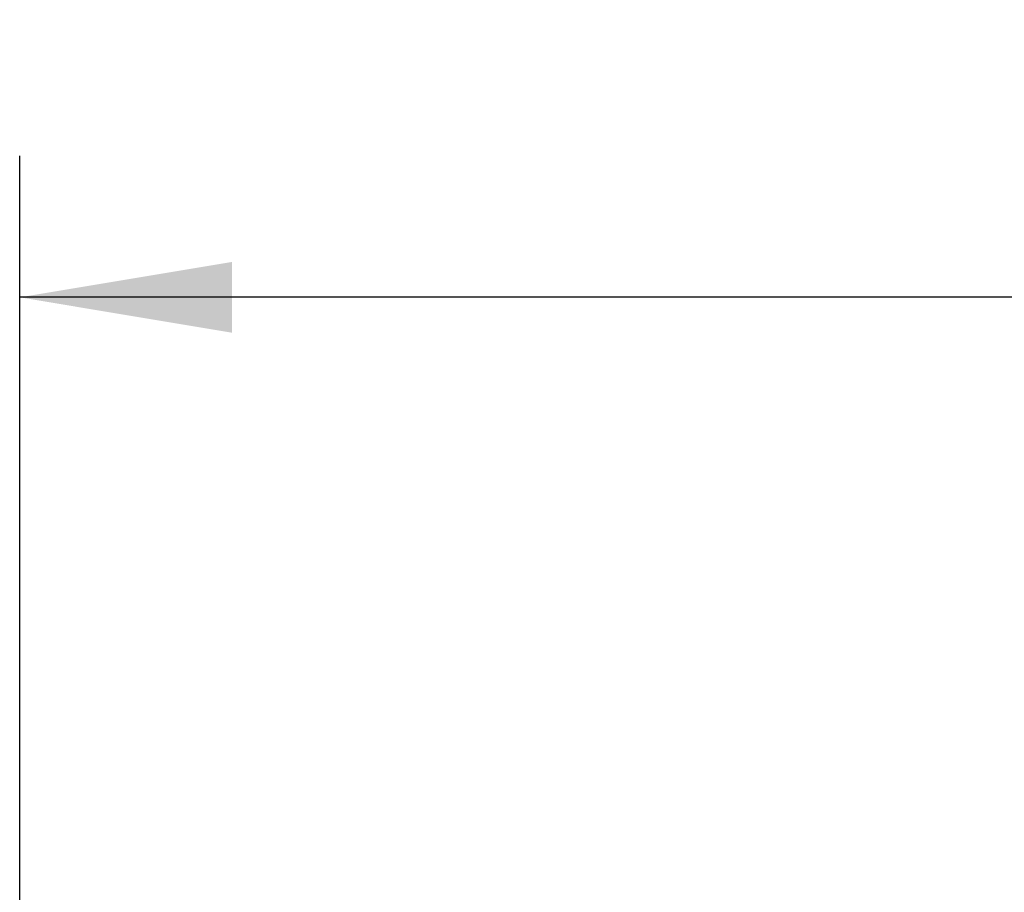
# Model space of a CAD drawing. Header units: millimetres. Extents: x 0 to 420, y 0 to 297.
# Tile 9 of 14: x 60 to 74, y 239 to 251. Entities that reach past the tile are written whole.
import ezdxf

# ---------------------------------------------------------------- set-up
doc = ezdxf.new("R2010")
doc.units = ezdxf.units.MM
doc.layers.add('QUOTE', color=174, linetype='Continuous')
doc.styles.add('SLDTEXTSTYLE3', font='TXT', dxfattribs={"width": 0.75})
doc.dimstyles.new('SLDDIMSTYLE0', dxfattribs={"dimtxt": 3, "dimasz": 3, "dimexe": 0, "dimexo": 0.0625, "dimgap": 0.75, "dimtad": 1, "dimlfac": 6.621921, "dimrnd": 1e-09, "dimzin": 12, "dimdsep": 46, "dimtxsty": 'SLDTEXTSTYLE3', "dimsah": 1, "dimcen": 0.09, "dimadec": 0, "dimazin": 3, "dimtfac": 1, "dimtdec": 3, "dimtofl": 0, "dimtmove": 0, "dimatfit": 3, "dimfxl": 0, "dimfrac": 2, "dimtolj": 1, "dimtzin": 12, "dimarcsym": 0})

# ---------------------------------------------------------------- blocks, each defined once
blk = doc.blocks.new('_D')
at = {"layer": 'QUOTE'}
for p, q in [((60.114, 232.667), (60.114, 249.166)), ((211.127, 232.667), (211.127, 249.166)), ((211.127, 247.166), (60.114, 247.166))]:
    blk.add_line(p, q, dxfattribs=at)
for points in [[(60.114, 247.166), (63.114, 246.666), (63.114, 247.666)], [(211.127, 247.166), (208.127, 247.666), (208.127, 246.666)]]:
    blk.add_solid(points, dxfattribs=at)
at = {"layer": 'QUOTE', "insert": (131.187, 251.034), "char_height": 3, "attachment_point": 1, "style": 'SLDTEXTSTYLE3'}
blk.add_mtext('1000', dxfattribs=at)

msp = doc.modelspace()

# ---------------------------------------------------------------- dimensions: what is measured, and where the dimension line sits
at = {"layer": 'QUOTE'}
dim = msp.add_linear_dim(base=(60.1138, 247.1664), p1=(211.1274, 230.6669), p2=(60.1138, 230.6669), dimstyle='SLDDIMSTYLE0', dxfattribs=at)
dim.commit()
dim.dimension.update_dxf_attribs({"geometry": '_D', "text_midpoint": (135.6206, 247.1664), "dimtype": 160})

doc.saveas('drawing.dxf')
